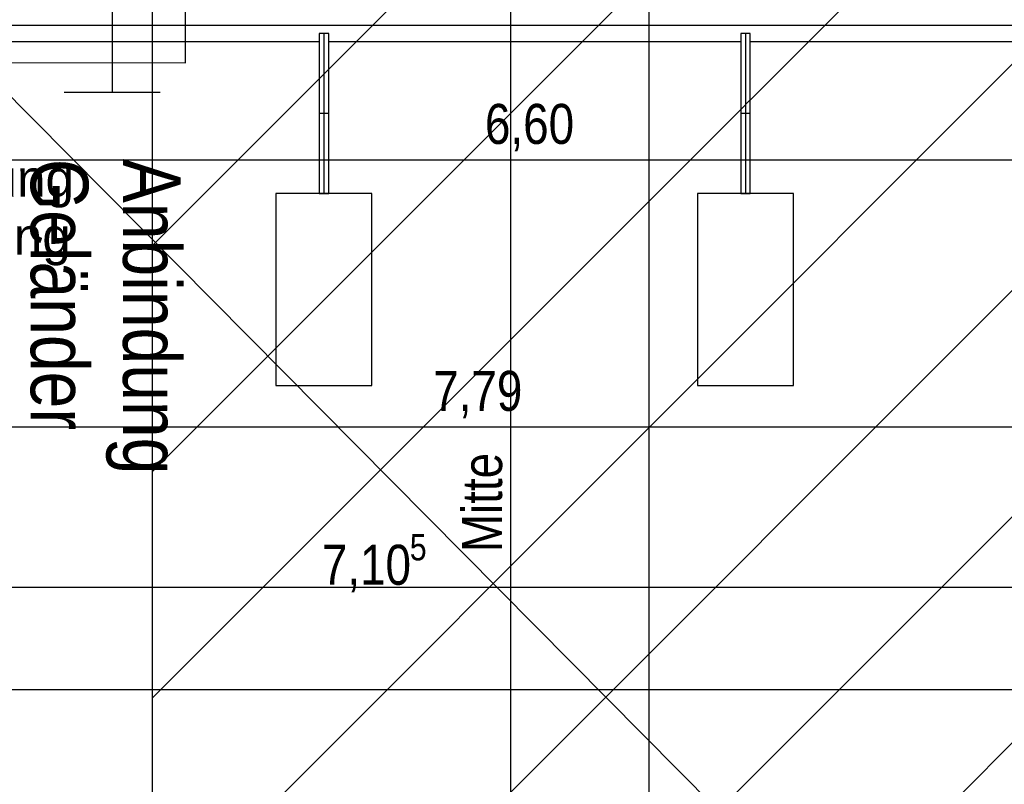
# Model space of a CAD drawing. Header units: metres. Extents: x -2 to 57.6, y -0.5 to 41.5.
# Tile 26 of 41: x 17.5 to 23.6, y 24 to 28.7. Entities that reach past the tile are written whole.
import ezdxf
from ezdxf.enums import TextEntityAlignment as Align

# ---------------------------------------------------------------- set-up
doc = ezdxf.new("R2010")
doc.units = ezdxf.units.M
for name, color, linetype in [('ITB_ELT_Blitzschutz', 5, 'Continuous'), ('ITB_ELT_TXT_Blitzschutz', 7, 'Continuous'), ('ITB_XXX_xRef', 251, 'Continuous')]:
    doc.layers.add(name, color=color, linetype=linetype)
doc.styles.add('ARIAL', font='txt', dxfattribs={"height": 0.2})
doc.styles.add('ARIAL NARROW', font='txt', dxfattribs={"height": 0.2})

# ---------------------------------------------------------------- blocks, each defined once
blk = doc.blocks.new('ITB_1003-ID-102-8-535-128')
at = {"layer": 'ITB_XXX_xRef', "lineweight": 25}
for p, q in [((213.8219, 161.5063), (213.8219, 179.1071)), ((214.0281, 176.9092), (214.025, 178.1292)), ((216.0621, 170.2563), (216.0621, 178.1163)), ((216.9272, 162.3963), (216.9272, 178.1163)), ((222.7915, 177.1442), (209.5433, 177.1442)), ((209.6433, 177.0442), (222.7915, 177.0442)), ((208.9712, 176.9181), (214.0281, 176.9092)), ((214.5933, 176.0942), (214.5933, 174.8942)), ((215.1933, 174.8942), (215.1933, 176.0942)), ((217.2302, 176.0942), (217.2302, 174.8942)), ((217.8302, 174.8942), (217.8302, 176.0942)), ((214.5933, 174.8942), (215.1933, 174.8942)), ((217.2302, 174.8942), (217.8302, 174.8942)), ((208.0812, 174.6348), (223.6615, 174.6348)), ((208.9712, 173.6336), (223.1815, 173.6336)), ((225.0149, 172.9904), (212.8037, 172.9904))]:
    blk.add_line(p, q, dxfattribs=at)
for s, height, style, p, p2 in [('6,60', 0.25, 'ARIAL NARROW', (215.9004, 176.4032), (216.4583, 176.4032)), ('Hauptentwässerung', 0.23, 'ARIAL', (210.4754, 176.0732), (213.3304, 176.0732)), ('Kernbohrung', 0.23, 'ARIAL', (211.4543, 175.7117), (213.3101, 175.7117)), ('7,79', 0.25, 'ARIAL NARROW', (215.5767, 174.7349), (216.1345, 174.7349)), ('5', 0.165, 'ARIAL NARROW', (215.4306, 173.8003), (215.5358, 173.8003)), ('7,10', 0.25, 'ARIAL NARROW', (214.8802, 173.6478), (215.438, 173.6478))]:
    blk.add_text(s, height=height, dxfattribs=dict(at, style=style)).set_placement(p, p2, align=Align.FIT)
at = {"layer": 'ITB_XXX_xRef', "lineweight": 25, "style": 'ARIAL NARROW'}
blk.add_text('Mitte', height=0.25, rotation=90, dxfattribs=at).set_placement((216.0078, 173.8514), (216.0078, 174.4722), align=Align.FIT)
at = {"lineweight": 25}
for points in [[(214.8933, 177.0942), (214.8633, 177.0942), (214.8633, 176.5942), (214.9233, 176.5942), (214.9233, 177.0942)], [(217.5302, 177.0942), (217.5002, 177.0942), (217.5002, 176.5942), (217.5602, 176.5942), (217.5602, 177.0942)]]:
    blk.add_wipeout(points, dxfattribs=at).dxf.layer = 'ITB_XXX_xRef'
at = {"layer": 'ITB_XXX_xRef', "lineweight": 25}
for p, q in [((214.8933, 177.0942), (214.8633, 177.0942)), ((214.8633, 177.0942), (214.8633, 176.5942)), ((214.8933, 177.0942), (214.8633, 177.0942)), ((214.9233, 177.0942), (214.8933, 177.0942)), ((214.9233, 177.0942), (214.8933, 177.0942)), ((214.9233, 176.5942), (214.9233, 177.0942)), ((217.5302, 177.0942), (217.5002, 177.0942)), ((217.5002, 177.0942), (217.5002, 176.5942)), ((217.5302, 177.0942), (217.5002, 177.0942)), ((217.5602, 177.0942), (217.5302, 177.0942)), ((217.5602, 177.0942), (217.5302, 177.0942)), ((217.5602, 176.5942), (217.5602, 177.0942)), ((214.8633, 176.5942), (214.9233, 176.5942)), ((217.5002, 176.5942), (217.5602, 176.5942))]:
    blk.add_line(p, q, dxfattribs=at)
at = {"lineweight": 25}
for points in [[(214.8933, 176.0942), (214.9233, 176.0942), (214.9233, 176.5942), (214.8633, 176.5942), (214.8633, 176.0942)], [(217.5302, 176.0942), (217.5602, 176.0942), (217.5602, 176.5942), (217.5002, 176.5942), (217.5002, 176.0942)]]:
    blk.add_wipeout(points, dxfattribs=at).dxf.layer = 'ITB_XXX_xRef'
at = {"layer": 'ITB_XXX_xRef', "lineweight": 25}
for p, q in [((213.8219, 175.7692), (217.059, 179.0063)), ((213.8219, 174.3549), (218.4733, 179.0063)), ((213.8219, 172.9407), (219.8875, 179.0063)), ((213.8219, 171.5265), (221.3017, 179.0063)), ((213.8219, 170.1123), (222.7159, 179.0063)), ((213.8219, 168.6981), (223.7138, 178.59)), ((213.8219, 167.2839), (223.7138, 177.1757)), ((214.8633, 177.0942), (214.8633, 176.5942)), ((214.8933, 177.0942), (214.8933, 176.0942)), ((214.9233, 176.5942), (214.9233, 177.0942)), ((217.5002, 177.0942), (217.5002, 176.5942)), ((217.5302, 177.0942), (217.5302, 176.0942)), ((217.5602, 176.5942), (217.5602, 177.0942)), ((219.3238, 170.2563), (212.7242, 176.9104)), ((214.9233, 176.5942), (214.8633, 176.5942)), ((214.8633, 176.5942), (214.8633, 176.0942)), ((214.8633, 176.5942), (214.8633, 176.0942)), ((214.9233, 176.0942), (214.9233, 176.5942)), ((214.9233, 176.0942), (214.9233, 176.5942)), ((217.5602, 176.5942), (217.5002, 176.5942)), ((217.5002, 176.5942), (217.5002, 176.0942)), ((217.5002, 176.5942), (217.5002, 176.0942)), ((217.5602, 176.0942), (217.5602, 176.5942)), ((217.5602, 176.0942), (217.5602, 176.5942)), ((209.5933, 176.3032), (222.7915, 176.3032)), ((215.1933, 176.0942), (214.5933, 176.0942)), ((214.8633, 176.0942), (214.8933, 176.0942)), ((214.8633, 176.0942), (214.8933, 176.0942)), ((214.8933, 176.0942), (214.9233, 176.0942)), ((214.8933, 176.0942), (214.9233, 176.0942)), ((217.8302, 176.0942), (217.2302, 176.0942)), ((217.5002, 176.0942), (217.5302, 176.0942)), ((217.5002, 176.0942), (217.5302, 176.0942)), ((217.5302, 176.0942), (217.5602, 176.0942)), ((217.5302, 176.0942), (217.5602, 176.0942))]:
    blk.add_line(p, q, dxfattribs=at)
blk = doc.blocks.new('Blitzschutz-Bauteile-ID-42-8-535-691')
at = {"layer": 'ITB_ELT_Blitzschutz', "color": 5, "lineweight": 30}
for p, q in [((0, 0), (0, -0.6)), ((0.3, -0.6), (-0.3, -0.6))]:
    blk.add_line(p, q, dxfattribs=at)
blk = doc.blocks.new('Text-Text- Anbindung--Geländer-ID-42-8-535-700')
at = {"layer": 'ITB_ELT_TXT_Blitzschutz', "color": 7, "lineweight": 5, "style": 'ARIAL NARROW'}
for s, width, p, p2 in [('Geländer', 0.999387, (-0.5771, 0), (-0.5771, -1.6966)), ('Anbindung', 0.999396, (0, 0), (0, -1.9721))]:
    blk.add_text(s, height=0.36, rotation=270, dxfattribs=dict(at, width=width)).set_placement(p, p2, align=Align.FIT)

msp = doc.modelspace()

# ---------------------------------------------------------------- block references
at = {"layer": 'ITB_XXX_xRef', "lineweight": 25}
msp.add_blockref('ITB_1003-ID-102-8-535-128', (-195.4999, -148.4381), dxfattribs=at)

# ---------------------------------------------------------------- next in the draw order: block references
at = {"layer": 'ITB_ELT_Blitzschutz', "color": 5, "lineweight": 30}
msp.add_blockref('Blitzschutz-Bauteile-ID-42-8-535-691', (18.0684, 28.8868), dxfattribs=at)
at = {"layer": 'ITB_ELT_TXT_Blitzschutz', "color": 7, "lineweight": 5}
msp.add_blockref('Text-Text- Anbindung--Geländer-ID-42-8-535-700', (18.1368, 27.872), dxfattribs=at)

doc.saveas('drawing.dxf')
